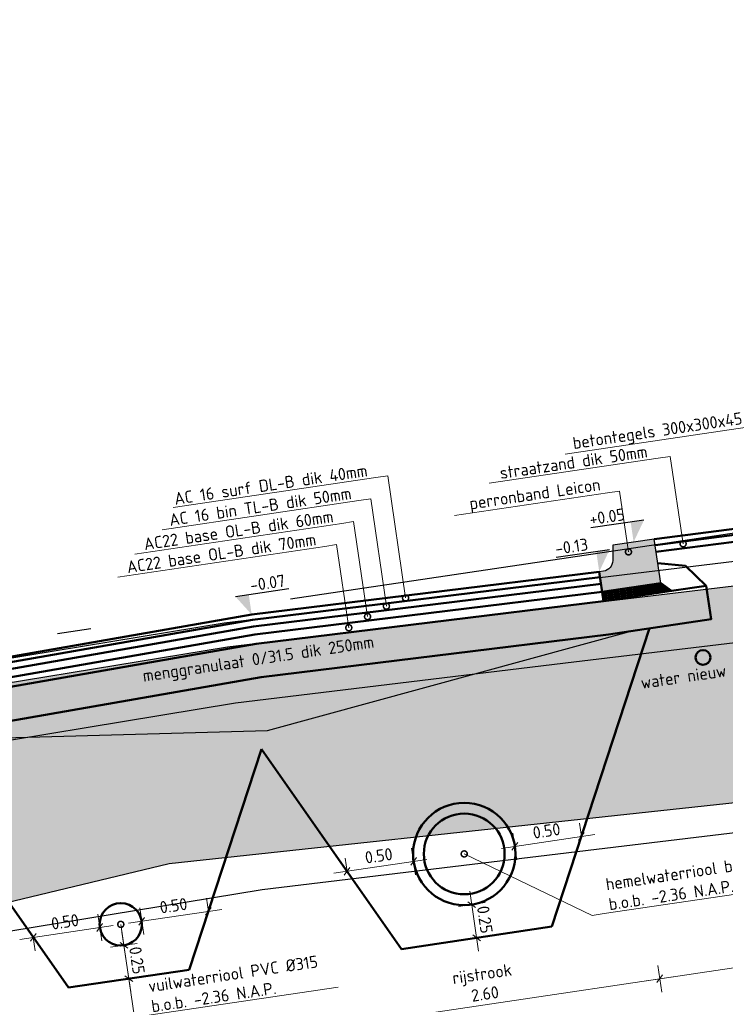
# Model space of a CAD drawing. Header units: metres. Extents: x 0 to 269924, y 0 to 933292.
# Tile 17 of 247: x 133878.8 to 133884.04, y 465777.38 to 465784.7. Entities that reach past the tile are written whole.
import ezdxf
from ezdxf import colors
from ezdxf.entities.mleader import LeaderData, LeaderLine
from ezdxf.math import Vec2, Vec3

# ---------------------------------------------------------------- set-up
doc = ezdxf.new("R2010")
doc.units = ezdxf.units.M
for name, pattern in [('AL-NAP_LIJN', [15.25, 12, -1.5, 0.25, -1.5]), ('RI-HWA', [7.4, 5, -2.4]), ('RI-VWA', [11, 5, -3, 0, -3])]:
    doc.linetypes.add(name, pattern=pattern)
for name, color, linetype, lineweight in [('B-WE-KL-T18', 10, 'Continuous', 18), ('B-WE-MO-BODEM-AD-50', 253, 'Continuous', 18), ('B-WE-VH-VERHARDING-GD', 253, 'Continuous', 25), ('B-WE-VH-VERHARDING_FUNDERING-AD-50', 253, 'Continuous', 18), ('N-WE-GW-SLEUF-GD', 90, 'Continuous', 50), ('N-WE-KL-ET_LS_OV_LICHTMAST-S', 190, 'Continuous', 25), ('N-WE-RI-T18', 10, 'Continuous', 18), ('N-WE-VH-KANTOPSLUITING_OPSLUITBAND-SD', 150, 'Continuous', 25), ('N-WE-VH-M', 7, 'Continuous', 18), ('N-WE-VH-VERHARDING-GD', 7, 'Continuous', 50), ('N-WE-VH-VERHARDING-T18', 10, 'Continuous', 18), ('X-XX-AL-NAP-GD', 7, 'AL-NAP_LIJN', 25), ('X-XX-AL-PEILMAAT-SD', 7, 'Continuous', 25)]:
    doc.layers.add(name, color=color, linetype=linetype, lineweight=lineweight)
for name, color, linetype, lineweight, true_color in [('N-WE-KL-WATER-GD', 5, 'KL-WATER-N', 50, 0x0000ff), ('N-WE-RI-HWA-GD', 150, 'RI-HWA', 50, 0x007fff), ('N-WE-RI-VWA-GD', 20, 'RI-VWA', 50, 0xff3f00)]:
    doc.layers.add(name, color=color, linetype=linetype, lineweight=lineweight, true_color=true_color)
doc.layers.add('X-XX-AL-HULPLIJN-GD', color=30, linetype='Continuous', lineweight=25, plot=False)
doc.styles.add('NLCS-ISO', font='NLCS-ISO.ttf')
doc.styles.add('NLCS-ISO-M200-T18', font='NLCS-ISO.ttf', dxfattribs={"height": 0.36})
doc.styles.add('NLCS-ISO-M50-T18', font='NLCS-ISO.ttf', dxfattribs={"height": 0.09})
doc.linetypes.add('KL-WATER-N', pattern='A,7,-0.5,[168,NLCS.SHX,S=0.75,R=0,X=0.75,Y=0],-2', length=9.5)
doc.dimstyles.new('NLCS-M50-T18-SCHRAP_L2_H2', dxfattribs={"dimscale": 0.05, "dimtxt": 2.5, "dimasz": 1.008, "dimexe": 2, "dimexo": 2, "dimgap": 0.7, "dimtad": 1, "dimzin": 0, "dimdsep": 46, "dimtxsty": 'NLCS-ISO-M50-T18', "dimblk": 'OBLIQUE', "dimcen": 0, "dimdle": 2, "dimclrd": 256, "dimclre": 256, "dimclrt": 10, "dimazin": 0, "dimtfac": 1, "dimtdec": 3, "dimtofl": 0, "dimtmove": 0, "dimatfit": 3, "dimldrblk": 'OBLIQUE', "dimfxl": 2, "dimfxlon": 1, "dimtfillclr": 256, "dimtolj": 1, "dimtzin": 0, "dimlwd": -1, "dimlwe": -1, "dimarcsym": 0})

# ---------------------------------------------------------------- blocks, each defined once
blk = doc.blocks.new('PROFIEL 12')
at = {"layer": 'B-WE-MO-BODEM-AD-50'}
h = blk.add_hatch(dxfattribs=at)
h.set_pattern_fill('AMO-BODEM_ZAND-SO', color=256, scale=0.05, pattern_type=2)
h.set_pattern_definition([(37.499999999, (-135680.35612, -466814.10127), (-0.003149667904, 0.096341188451), [0, -0.076, 0, -0.085, 0, -0.08125]), (7.5, (-135680.35612, -466814.10127), (0.088488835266, 0.14110730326), [0, -0.041, 0, -0.0685, 0, -0.02625]), (327.499999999, (-135680.41762, -466814.10127), (0.155707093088, 0.000282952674), [0, -0.025, 0, -0.09, 0, -0.1175]), (317.5, (-135680.41762, -466814.10127), (0.15030633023, 0.043883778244), [0, -0.0125, 0, -0.059, 0, -0.0675])])
h.paths.add_polyline_path([(14.8878, -0.7398), (12.6078, -0.8374), (11.2361, -0.5187), (11.2361, -2.296), (16.7498, -1.8076), (23.5802, -2.0817), (23.5802, -0.4509), (22.1687, -0.8314), (19.9417, -0.7698), (17.4107, -0.7001)])
at = {"layer": 'B-WE-VH-VERHARDING_FUNDERING-AD-50'}
h = blk.add_hatch(dxfattribs=at)
h.set_pattern_fill('AVH-FUNDERING_02-SO', color=256, scale=0.25, pattern_type=2)
h.set_pattern_definition([(360, (-2320.98823, -282.56827), (0.25, 0.25), [0.03125, -0.21875]), (90, (-2320.98823, -282.56827), (-0.25, 0.25), [0.03125, -0.21875]), (135, (-2320.95698, -282.56827), (-0.25, 5e-12), [0.044194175, -0.309359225]), (360, (-2320.95698, -282.42765), (0.25, 0.25), [0.03125, -0.21875]), (45, (-2320.94136, -282.44327), (5e-12, 0.25), [0.022097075, -0.3314563]), (135, (-2320.94136, -282.44327), (-0.25, 5e-12), [0.022097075, -0.3314563]), (360, (-2320.86323, -282.36515), (0.25, 0.25), [0.044194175, -0.205805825]), (45, (-2320.86323, -282.36515), (5e-12, 0.25), [0.03125, -0.3223034]), (135, (-2320.81904, -282.36515), (-0.25, 5e-12), [0.03125, -0.3223034]), (90, (-2320.81636, -282.50577), (-0.25, 0.25), [0.03125, -0.21875]), (45, (-2320.81636, -282.50577), (5e-12, 0.25), [0.022097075, -0.3314563]), (135, (-2320.80073, -282.49015), (-0.25, 5e-12), [0.022097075, -0.3314563]), (360, (-2320.95698, -282.50577), (0.25, 0.25), [0.015625, -0.209375]), (360, (-2320.76948, -282.44327), (0.25, 0.25), [0.015625, -0.209375]), (90, (-2320.8476, -282.41202), (-0.25, 0.25), [0.015625, -0.209375]), (135, (-2320.81636, -282.55265), (-0.25, 5e-12), [0.022097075, -0.3314563]), (135, (-2320.92573, -282.38077), (-0.25, 5e-12), [0.022097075, -0.3314563]), (45, (-2320.87104, -282.48624), (5e-12, 0.25), [0.022097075, -0.3314563]), (90, (-2320.9023, -282.53702), (-0.25, 0.25), [0.00390625, -0.24609375]), (90, (-2320.89057, -282.43155), (-0.25, 0.25), [0.00390625, -0.24609375]), (90, (-2320.77339, -282.38859), (-0.25, 0.25), [0.00390625, -0.24609375]), (90, (-2320.76948, -282.5214), (-0.25, 0.25), [0.00390625, -0.24609375])])
h.paths.add_polyline_path([(17.4132, -0.28), (14.8755, -0.3199), (13.0094, -0.3998), (12.6078, -0.8374), (14.8878, -0.7398), (17.4107, -0.7001), (19.9417, -0.7698), (22.1687, -0.8314), (21.7604, -0.3999), (19.9533, -0.3499)])
at = {"layer": 'B-WE-VH-VERHARDING-GD'}
for points in [[(13.0017, -0.22), (14.8702, -0.14), (17.4142, -0.1), (19.9582, -0.17), (21.7654, -0.22)], [(13.0094, -0.3998), (14.8755, -0.3199), (17.4132, -0.28), (19.9533, -0.3499), (21.7604, -0.3999)], [(12.6078, -0.8374), (14.8878, -0.7398), (17.4107, -0.7001), (19.9417, -0.7698), (22.1687, -0.8314)]]:
    blk.add_lwpolyline(points, dxfattribs=at)
at = {"layer": 'N-WE-KL-WATER-GD'}
blk.add_circle((20.8952, -0.8778), 0.055, dxfattribs=at)
at = {"layer": 'X-XX-AL-HULPLIJN-GD'}
for points in [[(12.6078, -0.8374), (11.2361, -0.5187), (11.2361, -2.296), (16.7498, -1.8076), (23.5802, -2.0817), (23.5802, -0.4509), (22.1687, -0.8314)], [(11.269, -2.296), (14.9288, -2.1393), (17.4024, -2.1004), (19.9032, -2.1692), (23.5294, -2.2696)]]:
    blk.add_lwpolyline(points, dxfattribs=at)
at = {"layer": 'X-XX-AL-NAP-GD'}
blk.add_lwpolyline([(29.9287, 0), (4.6947, 0)], dxfattribs=at)
at = {"layer": 'B-WE-KL-T18', "insert": (21.051, -0.9524), "char_height": 0.09, "attachment_point": 3, "style": 'NLCS-ISO-M50-T18'}
blk.add_mtext_dynamic_manual_height_columns('water nieuw', width=1.034148, gutter_width=12.5, heights=[0], dxfattribs=at)
blk = doc.blocks.new('SAL-PEILMAAT_INFRACAD_H01-SOD')
blk.add_line((-2, 3), (6, 3))
blk.add_solid([(-2, 3), (0, 3), (0, 0)])
at = {"style": 'NLCS-ISO'}
blk.add_attdef('...', (0.4, 3.4), '', height=1.8, dxfattribs=at)
blk = doc.blocks.new('_Oblique')
at = {"color": 0, "linetype": 'ByBlock', "lineweight": -2}
blk.add_line((-0.5, -0.5), (0.5, 0.5), dxfattribs=at)
blk = doc.blocks.new('*D360')
at = {"layer": 'Defpoints', "color": 0, "transparency": 16777216}
for p in [(133880.5273, 465780.2787), (133877.9651, 465779.8322), (133878.4142, 465776.8102)]:
    blk.add_point(p, dxfattribs=at)
at = {"layer": 'N-WE-VH-M', "transparency": 16777216}
for p, q in [((133880.9713, 465777.2913), (133881.0007, 465777.0935)), ((133881.0849, 465777.2071), (133878.3153, 465776.7955)), ((133878.3995, 465776.9092), (133878.4289, 465776.7113))]:
    blk.add_line(p, q, dxfattribs=at)
at = {"layer": 'N-WE-VH-M', "transparency": 16777216, "xscale": 0.0504, "yscale": 0.0504, "zscale": 0.0504}
for p, rotation in [((133880.986, 465777.1924), 8.452767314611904), ((133878.4142, 465776.8102), 188.4527673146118)]:
    blk.add_blockref('_Oblique', p, dxfattribs=dict(at, rotation=rotation))
at = {"layer": 'N-WE-VH-M', "color": 10, "transparency": 16777216, "insert": (133879.6773, 465777.1547), "char_height": 0.09, "attachment_point": 5, "rotation": 8.45277, "style": 'NLCS-ISO-M50-T18'}
blk.add_mtext('\\A1;rijstrook\\P2.60', dxfattribs=at)
blk = doc.blocks.new('_DotSmall')
at = {"color": 0, "linetype": 'ByBlock', "const_width": 0.5}
blk.add_lwpolyline([(-0.0625, 0, 1), (0.0625, 0, 1)], format="xyb", close=True, dxfattribs=at)
blk = doc.blocks.new('*D357')
at = {"layer": 'Defpoints', "color": 0, "transparency": 16777216}
for p in [(133883.1087, 465780.5966), (133880.5273, 465780.2787), (133880.986, 465777.1924)]:
    blk.add_point(p, dxfattribs=at)
at = {"layer": 'N-WE-VH-M', "transparency": 16777216}
for p, q in [((133883.543, 465777.6735), (133883.5724, 465777.4757)), ((133883.6567, 465777.5893), (133880.8871, 465777.1777)), ((133880.9713, 465777.2913), (133881.0007, 465777.0935))]:
    blk.add_line(p, q, dxfattribs=at)
at = {"layer": 'N-WE-VH-M', "transparency": 16777216, "xscale": 0.0504, "yscale": 0.0504, "zscale": 0.0504}
for p, rotation in [((133883.5577, 465777.5746), 8.452767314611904), ((133880.986, 465777.1924), 188.4527673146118)]:
    blk.add_blockref('_Oblique', p, dxfattribs=dict(at, rotation=rotation))
at = {"layer": 'N-WE-VH-M', "color": 10, "transparency": 16777216, "insert": (133882.2491, 465777.5368), "char_height": 0.09, "attachment_point": 5, "rotation": 8.45277, "style": 'NLCS-ISO-M50-T18'}
blk.add_mtext('\\A1;rijstrook\\P2.60', dxfattribs=at)
blk = doc.blocks.new('*D358')
at = {"layer": 'Defpoints', "color": 0, "transparency": 16777216}
for p in [(133884.8167, 465781.0081), (133883.1087, 465780.5966), (133883.5577, 465777.5746)]:
    blk.add_point(p, dxfattribs=at)
at = {"layer": 'N-WE-VH-M', "transparency": 16777216}
for p, q in [((133885.274, 465777.9308), (133885.3034, 465777.7329)), ((133885.3876, 465777.8466), (133883.4588, 465777.5599)), ((133883.543, 465777.6735), (133883.5724, 465777.4757))]:
    blk.add_line(p, q, dxfattribs=at)
at = {"layer": 'N-WE-VH-M', "transparency": 16777216, "xscale": 0.0504, "yscale": 0.0504, "zscale": 0.0504}
for p, rotation in [((133885.2887, 465777.8319), 8.452767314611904), ((133883.5577, 465777.5746), 188.4527673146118)]:
    blk.add_blockref('_Oblique', p, dxfattribs=dict(at, rotation=rotation))
at = {"layer": 'N-WE-VH-M', "color": 10, "transparency": 16777216, "insert": (133884.4005, 465777.8565), "char_height": 0.09, "attachment_point": 5, "rotation": 8.45277, "style": 'NLCS-ISO-M50-T18'}
blk.add_mtext('\\A1;bushalte \\P1.75', dxfattribs=at)
blk = doc.blocks.new('N-SVH-KANTOPSLUITING_PERRONBAND_LEICON-D')
h = blk.add_hatch(color=8)
edge = h.paths.add_edge_path()
edge.add_line((-0.44, -0.33), (0, -0.33))
edge.add_line((0, -0.33), (0, 0))
edge.add_line((0, 0), (-0.31, 0))
edge.add_line((-0.31, 0), (-0.3289, -0.1132))
edge.add_arc((-0.4078, -0.1), 0.08, 270, 350.53768, ccw=False)
edge.add_line((-0.4078, -0.18), (-0.44, -0.18))
edge.add_line((-0.44, -0.18), (-0.44, -0.33))
at = {"flags": 128}
blk.add_lwpolyline([(-0.44, -0.33), (0, -0.33), (0, 0), (-0.31, 0), (-0.3289, -0.1132, -0.366629), (-0.4078, -0.18), (-0.44, -0.18)], format="xyb", close=True, dxfattribs=at)
blk = doc.blocks.new('*D460')
at = {"layer": 'Defpoints', "color": 0, "transparency": 16777216}
for p in [(133879.3991, 465777.9551), (133878.9046, 465777.8816), (133879.459, 465777.552)]:
    blk.add_point(p, dxfattribs=at)
at = {"layer": 'N-WE-VH-M', "transparency": 16777216}
for p, q in [((133879.4138, 465777.8562), (133879.3844, 465778.054)), ((133878.8057, 465777.8669), (133879.4981, 465777.9698)), ((133878.9046, 465777.8816), (133878.9193, 465777.7827))]:
    blk.add_line(p, q, dxfattribs=at)
at = {"layer": 'N-WE-VH-M', "transparency": 16777216, "xscale": 0.0504, "yscale": 0.0504, "zscale": 0.0504}
for p, rotation in [((133879.3991, 465777.9551), 8.452767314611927), ((133878.9046, 465777.8816), 188.4527673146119)]:
    blk.add_blockref('_Oblique', p, dxfattribs=dict(at, rotation=rotation))
at = {"layer": 'N-WE-VH-M', "color": 10, "transparency": 16777216, "insert": (133879.1401, 465777.9975), "char_height": 0.09, "attachment_point": 5, "rotation": 8.45277, "style": 'NLCS-ISO-M50-T18'}
blk.add_mtext('\\A1;0.50', dxfattribs=at)
blk = doc.blocks.new('*D461')
at = {"layer": 'Defpoints', "color": 0, "transparency": 16777216}
for p in [(133880.2053, 465778.0749), (133880.2053, 465778.0749), (133879.7706, 465777.5983)]:
    blk.add_point(p, dxfattribs=at)
at = {"layer": 'N-WE-VH-M', "transparency": 16777216}
for p, q in [((133880.2053, 465778.0749), (133880.1906, 465778.1738)), ((133879.6118, 465777.9867), (133880.3042, 465778.0896)), ((133879.7254, 465777.9025), (133879.696, 465778.1003))]:
    blk.add_line(p, q, dxfattribs=at)
at = {"layer": 'N-WE-VH-M', "transparency": 16777216, "xscale": 0.0504, "yscale": 0.0504, "zscale": 0.0504}
for p, rotation in [((133880.2053, 465778.0749), 8.452767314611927), ((133879.7107, 465778.0014), 188.4527673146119)]:
    blk.add_blockref('_Oblique', p, dxfattribs=dict(at, rotation=rotation))
at = {"layer": 'N-WE-VH-M', "color": 10, "transparency": 16777216, "insert": (133879.9462, 465778.1173), "char_height": 0.09, "attachment_point": 5, "rotation": 8.45277, "style": 'NLCS-ISO-M50-T18'}
blk.add_mtext('\\A1;0.50', dxfattribs=at)
blk = doc.blocks.new('*D462')
at = {"layer": 'Defpoints', "color": 0, "transparency": 16777216}
for p in [(133879.0056, 465777.7374), (133879.6148, 465777.5752), (133880.0639, 465777.6419)]:
    blk.add_point(p, dxfattribs=at)
at = {"layer": 'N-WE-VH-M', "transparency": 16777216}
for p, q in [((133879.5634, 465777.9214), (133879.6295, 465777.4763)), ((133879.4792, 465777.8078), (133879.677, 465777.8372)), ((133879.7137, 465777.5899), (133879.5159, 465777.5605))]:
    blk.add_line(p, q, dxfattribs=at)
at = {"layer": 'N-WE-VH-M', "transparency": 16777216, "xscale": 0.0504, "yscale": 0.0504, "zscale": 0.0504}
for p, rotation in [((133879.5781, 465777.8225), 98.45276731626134), ((133879.6148, 465777.5752), 278.4527673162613)]:
    blk.add_blockref('_Oblique', p, dxfattribs=dict(at, rotation=rotation))
at = {"layer": 'N-WE-VH-M', "color": 10, "transparency": 16777216, "insert": (133879.6756, 465777.7106), "char_height": 0.09, "attachment_point": 5, "rotation": 278.45277, "style": 'NLCS-ISO-M50-T18'}
blk.add_mtext('\\A1;0.25', dxfattribs=at)
blk = doc.blocks.new('*D463')
at = {"layer": 'Defpoints', "color": 0, "transparency": 16777216}
for p in [(133881.7299, 465778.4455), (133881.2353, 465778.372), (133881.8225, 465777.8224)]:
    blk.add_point(p, dxfattribs=at)
at = {"layer": 'N-WE-VH-M', "transparency": 16777216}
for p, q in [((133881.7446, 465778.3466), (133881.7152, 465778.5445)), ((133881.1364, 465778.3573), (133881.8288, 465778.4602)), ((133881.2353, 465778.372), (133881.2206, 465778.471))]:
    blk.add_line(p, q, dxfattribs=at)
at = {"layer": 'N-WE-VH-M', "transparency": 16777216, "xscale": 0.0504, "yscale": 0.0504, "zscale": 0.0504}
for p, rotation in [((133881.7299, 465778.4455), 8.452767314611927), ((133881.2353, 465778.372), 188.4527673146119)]:
    blk.add_blockref('_Oblique', p, dxfattribs=dict(at, rotation=rotation))
at = {"layer": 'N-WE-VH-M', "color": 10, "transparency": 16777216, "insert": (133881.4708, 465778.4879), "char_height": 0.09, "attachment_point": 5, "rotation": 8.45277, "style": 'NLCS-ISO-M50-T18'}
blk.add_mtext('\\A1;0.50', dxfattribs=at)
blk = doc.blocks.new('*D464')
at = {"layer": 'Defpoints', "color": 0, "transparency": 16777216}
for p in [(133882.9762, 465778.6308), (133882.9762, 465778.6308), (133882.5742, 465777.9341)]:
    blk.add_point(p, dxfattribs=at)
at = {"layer": 'N-WE-VH-M', "transparency": 16777216}
for p, q in [((133882.9762, 465778.6308), (133882.9615, 465778.7297)), ((133882.3827, 465778.5426), (133883.0751, 465778.6455)), ((133882.4963, 465778.4583), (133882.4669, 465778.6562))]:
    blk.add_line(p, q, dxfattribs=at)
at = {"layer": 'N-WE-VH-M', "transparency": 16777216, "xscale": 0.0504, "yscale": 0.0504, "zscale": 0.0504}
for p, rotation in [((133882.9762, 465778.6308), 8.452767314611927), ((133882.4816, 465778.5573), 188.4527673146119)]:
    blk.add_blockref('_Oblique', p, dxfattribs=dict(at, rotation=rotation))
at = {"layer": 'N-WE-VH-M', "color": 10, "transparency": 16777216, "insert": (133882.7171, 465778.6731), "char_height": 0.09, "attachment_point": 5, "rotation": 8.45277, "style": 'NLCS-ISO-M50-T18'}
blk.add_mtext('\\A1;0.50', dxfattribs=at)
blk = doc.blocks.new('*D465')
at = {"layer": 'Defpoints', "color": 0, "transparency": 16777216}
for p in [(133881.4789, 465778.0241), (133882.7572, 465777.9613), (133882.1983, 465777.8782)]:
    blk.add_point(p, dxfattribs=at)
at = {"layer": 'N-WE-VH-M', "transparency": 16777216}
for p, q in [((133882.1469, 465778.2244), (133882.213, 465777.7793)), ((133882.0627, 465778.1108), (133882.2605, 465778.1402)), ((133882.2973, 465777.8929), (133882.0994, 465777.8635))]:
    blk.add_line(p, q, dxfattribs=at)
at = {"layer": 'N-WE-VH-M', "transparency": 16777216, "xscale": 0.0504, "yscale": 0.0504, "zscale": 0.0504}
for p, rotation in [((133882.1616, 465778.1255), 98.45276731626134), ((133882.1983, 465777.8782), 278.4527673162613)]:
    blk.add_blockref('_Oblique', p, dxfattribs=dict(at, rotation=rotation))
at = {"layer": 'N-WE-VH-M', "color": 10, "transparency": 16777216, "insert": (133882.2591, 465778.0136), "char_height": 0.09, "attachment_point": 5, "rotation": 278.45277, "style": 'NLCS-ISO-M50-T18'}
blk.add_mtext('\\A1;0.25', dxfattribs=at)

msp = doc.modelspace()

# ---------------------------------------------------------------- block references
at = {"layer": 'N-WE-VH-KANTOPSLUITING_OPSLUITBAND-SD', "rotation": 8.452767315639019}
msp.add_blockref('PROFIEL 12', (133863.0818, 465777.7569), dxfattribs=at)

# ---------------------------------------------------------------- next in the draw order: hatches: boundary and pattern name
at = {"layer": 'N-WE-VH-VERHARDING-GD', "linetype": 'Continuous'}
h = msp.add_hatch(dxfattribs=at)
h.set_pattern_fill('ANSI31', color=256, scale=0.005, angle=53.45277, style=0)
h.set_pattern_definition([(98.4527673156, (157887.583357, 910515.014574), (-0.0157025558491, -0.00233353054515), [])])
h.paths.add_polyline_path([(133883.5659, 465780.5129), (133883.1307, 465780.4482), (133883.141, 465780.3789), (133883.6455, 465780.4539)])

# ---------------------------------------------------------------- next in the draw order: linework, layer by layer
at = {"layer": 'N-WE-GW-SLEUF-GD'}
for p, q in [((133882.7572, 465777.9613), (133883.4818, 465780.1767)), ((133877.8822, 465779.3407), (133879.166, 465777.5085)), ((133880.0639, 465777.6419), (133880.5994, 465779.2792)), ((133880.5994, 465779.2792), (133881.6393, 465777.7952)), ((133881.6393, 465777.7952), (133882.7572, 465777.9613)), ((133879.166, 465777.5085), (133880.0639, 465777.6419))]:
    msp.add_line(p, q, dxfattribs=at)
at = {"layer": 'N-WE-RI-HWA-GD', "linetype": 'Continuous'}
for radius in [0.38, 0.3]:
    msp.add_circle((133882.1057, 465778.5014), radius, dxfattribs=at)
at = {"layer": 'N-WE-RI-VWA-GD', "linetype": 'Continuous'}
msp.add_circle((133879.5549, 465777.9783), 0.1575, dxfattribs=at)
at = {"layer": 'N-WE-VH-VERHARDING-GD'}
for p, q in [((133884.7178, 465780.9932), (133883.5174, 465780.8393)), ((133884.7244, 465780.9487), (133883.5231, 465780.7947)), ((133884.7318, 465780.8992), (133883.5295, 465780.7451))]:
    msp.add_line(p, q, dxfattribs=at)
at = {"layer": 'N-WE-VH-VERHARDING-GD', "linetype": 'Continuous'}
for p, q in [((133883.749, 465780.6412), (133883.5439, 465780.6613)), ((133883.9034, 465780.4922), (133883.749, 465780.6412)), ((133883.6455, 465780.4539), (133883.9034, 465780.4922))]:
    msp.add_line(p, q, dxfattribs=at)
at = {"layer": 'N-WE-VH-VERHARDING-GD'}
for points in [[(133883.1087, 465780.5966), (133880.5273, 465780.2787), (133877.9651, 465779.8322)], [(133883.1087, 465780.5966), (133883.141, 465780.3789)], [(133883.1145, 465780.557), (133880.5332, 465780.2391), (133877.971, 465779.7926)], [(133883.1219, 465780.5075), (133880.5406, 465780.1896), (133877.9784, 465779.7432)], [(133883.9034, 465780.4922), (133883.9402, 465780.2448), (133883.1778, 465780.1315), (133880.5964, 465779.8137), (133875.817, 465778.9808), (133875.7874, 465779.18)], [(133883.1307, 465780.4482), (133880.5494, 465780.1303), (133877.9872, 465779.6838)], [(133883.141, 465780.3789), (133880.5597, 465780.061), (133877.9975, 465779.6145)]]:
    msp.add_lwpolyline(points, dxfattribs=at)
at = {"layer": 'N-WE-VH-VERHARDING-GD', "linetype": 'Continuous', "flags": 128}
msp.add_lwpolyline([(133883.5659, 465780.5129), (133883.1307, 465780.4482), (133883.141, 465780.3789), (133883.6455, 465780.4539)], close=True, dxfattribs=at)
at = {"layer": 'X-XX-AL-HULPLIJN-GD', "flags": 128}
for points in [[(133880.6446, 465779.4174), (133883.3533, 465780.1576)], [(133877.8822, 465779.3407), (133880.6446, 465779.4174)]]:
    msp.add_lwpolyline(points, dxfattribs=at)

# ---------------------------------------------------------------- next in the draw order: block references
at = {"layer": 'N-WE-KL-ET_LS_OV_LICHTMAST-S', "rotation": 8.452767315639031}
msp.add_blockref('N-SVH-KANTOPSLUITING_PERRONBAND_LEICON-D', (133883.5174, 465780.8393), dxfattribs=at)
at = {"layer": 'X-XX-AL-PEILMAAT-SD'}
ref = msp.add_blockref('SAL-PEILMAAT_INFRACAD_H01-SOD', (133883.364, 465780.8173), dxfattribs=dict(at, xscale=-0.05000000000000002, yscale=0.05, zscale=0.05, rotation=8.452767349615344))
ref.add_attrib('...', '+0.05', (133883.0432, 465780.9415), dxfattribs={"layer": '0', "height": 0.09, "rotation": 8.45277, "style": 'NLCS-ISO'})
ref = msp.add_blockref('SAL-PEILMAAT_INFRACAD_H01-SOD', (133883.1085, 465780.5974), dxfattribs=dict(at, xscale=-0.05000000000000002, yscale=0.05, zscale=0.05, rotation=8.452767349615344))
ref.add_attrib('...', '-0.13', (133882.7878, 465780.7216), dxfattribs={"layer": '0', "height": 0.09, "rotation": 8.45277, "style": 'NLCS-ISO'})
at = {"layer": 'X-XX-AL-PEILMAAT-SD', "xscale": 0.05, "yscale": 0.05, "zscale": 0.05, "rotation": 8.452767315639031}
msp.add_blockref('SAL-PEILMAAT_INFRACAD_H01-SOD', (133880.5273, 465780.2787), dxfattribs=at).add_auto_attribs({'...': '-0.07'})

# ---------------------------------------------------------------- next in the draw order: texts
at = {"layer": 'N-WE-VH-VERHARDING-T18', "insert": (133880.5781, 465779.9374), "char_height": 0.09, "attachment_point": 5, "rotation": 8.45277, "style": 'NLCS-ISO-M50-T18'}
msp.add_mtext_dynamic_manual_height_columns('menggranulaat 0/31.5 dik 250mm', width=2.079466, gutter_width=0.45, heights=[0], dxfattribs=at)

# ---------------------------------------------------------------- next in the draw order: dimensions: what is measured, and where the dimension line sits
at = {"layer": 'N-WE-VH-M'}
for base, p1, p2, text, picture, middle in [((133883.5577, 465777.5746), (133884.8167, 465781.0081), (133883.1087, 465780.5966), 'bushalte \\P<>', '*D358', (133884.4005, 465777.8565)), ((133880.986, 465777.1924), (133883.1087, 465780.5966), (133880.5273, 465780.2787), 'rijstrook\\P<>', '*D357', (133882.2491, 465777.5368)), ((133878.4142, 465776.8102), (133880.5273, 465780.2787), (133877.9651, 465779.8322), 'rijstrook\\P<>', '*D360', (133879.6773, 465777.1547))]:
    dim = msp.add_linear_dim(base=base, p1=p1, p2=p2, angle=188.45277, text=text, dimstyle='NLCS-M50-T18-SCHRAP_L2_H2', dxfattribs=at)
    dim.commit()
    dim.dimension.update_dxf_attribs({"geometry": picture, "text_midpoint": middle})
for base, p1, p2, angle, picture, middle in [((133882.9762, 465778.6308), (133882.5742, 465777.9341), (133882.9762, 465778.6308), 8.45277, '*D464', (133882.7289, 465778.594)), ((133881.7299, 465778.4455), (133881.2353, 465778.372), (133881.8225, 465777.8224), 8.45277, '*D463', (133881.4826, 465778.4088)), ((133880.2053, 465778.0749), (133879.7706, 465777.5983), (133880.2053, 465778.0749), 8.45277, '*D461', (133879.958, 465778.0382)), ((133882.1983, 465777.8782), (133881.4789, 465778.0241), (133882.7572, 465777.9613), 98.45277, '*D465', (133882.18, 465778.0019)), ((133879.3991, 465777.9551), (133878.9046, 465777.8816), (133879.459, 465777.552), 8.45277, '*D460', (133879.1519, 465777.9184)), ((133879.6148, 465777.5752), (133879.0056, 465777.7374), (133880.0639, 465777.6419), 98.45277, '*D462', (133879.5965, 465777.6988))]:
    dim = msp.add_linear_dim(base=base, p1=p1, p2=p2, angle=angle, dimstyle='NLCS-M50-T18-SCHRAP_L2_H2', dxfattribs=at)
    dim.commit()
    dim.dimension.update_dxf_attribs({"geometry": picture, "text_midpoint": middle, "dimtype": 160})

# ---------------------------------------------------------------- next in the draw order: leaders
at = {"layer": 'N-WE-RI-T18'}
ml = msp.add_multileader_mtext('Standard', dxfattribs=at)
ml.set_content('hemelwaterriool beton %%C600\\Pb.o.b. -2.36 N.A.P.', color=256, style='NLCS-ISO-M50-T18')
ml.set_leader_properties(color=256, linetype='ByLayer', lineweight=-1)
ml.set_arrow_properties(name='DOTSMALL')
ml.build(insert=Vec2(0, 0))
ml.multileader.update_dxf_attribs({"text_left_attachment_type": 5, "text_right_attachment_type": 5, "dogleg_length": 0.09, "arrow_head_size": 0.09})
ctx = ml.context
ctx.base_point, ctx.char_height, ctx.arrow_head_size, ctx.landing_gap_size, ctx.plane_origin, ctx.plane_x_axis, ctx.plane_y_axis = Vec3(133883.144, 465778.0581), 0.09, 0.09, 0.045, Vec3(133882.1498, 465778.2047), Vec3(0.989137, 0.146994), Vec3(-0.146994, 0.989137)
ctx.left_attachment, ctx.right_attachment = 5, 5
notes = []
notes.append((ctx, [(0, (1, 1, 0), (133883.055, 465778.0449), (0.989137, 0.146994), 0.09, [(0, [(133882.1057, 465778.5014)], 0, [])])]))
ctx.mtext.insert, ctx.mtext.text_direction, ctx.mtext.flow_direction = Vec3(133883.1506, 465778.3199), Vec3(0.989137, 0.146994), 5
ml = msp.add_multileader_mtext('Standard', dxfattribs=at)
ml.set_content('vuilwaterriool PVC %%C315\\Pb.o.b. -2.36 N.A.P.', color=256, style='NLCS-ISO-M50-T18')
ml.set_leader_properties(color=256, linetype='ByLayer', lineweight=-1)
ml.set_arrow_properties(name='DOTSMALL')
ml.build(insert=Vec2(0, 0))
ml.multileader.update_dxf_attribs({"text_left_attachment_type": 5, "text_right_attachment_type": 5, "dogleg_length": 0.09, "arrow_head_size": 0.09})
ctx = ml.context
ctx.base_point, ctx.char_height, ctx.arrow_head_size, ctx.landing_gap_size, ctx.plane_origin, ctx.plane_x_axis, ctx.plane_y_axis = Vec3(133879.7467, 465777.3003), 0.09, 0.09, 0.045, Vec3(133879.5737, 465777.8521), Vec3(0.989137, 0.146994), Vec3(-0.146994, 0.989137)
ctx.left_attachment, ctx.right_attachment = 5, 5
notes.append((ctx, [(0, (1, 1, 0), (133879.6576, 465777.2871), (0.989137, 0.146994), 0.09, [(0, [(133879.5549, 465777.9783)], 0, [])])]))
ctx.mtext.insert, ctx.mtext.text_direction, ctx.mtext.flow_direction = Vec3(133879.7533, 465777.5621), Vec3(0.989137, 0.146994), 5
at = {"layer": 'N-WE-VH-VERHARDING-T18'}
ml = msp.add_multileader_mtext('Standard', dxfattribs=at)
ml.set_content('', color=256, style='NLCS-ISO-M200-T18')
ml.set_leader_properties(color=256, linetype='ByLayer', lineweight=-1)
ml.build(insert=Vec2(0, 0))
ml.multileader.update_dxf_attribs({"has_dogleg": 0, "text_left_attachment_type": 5, "text_right_attachment_type": 5, "dogleg_length": 0.36, "arrow_head_size": 0.36})
ctx = ml.context
ctx.base_point, ctx.char_height, ctx.arrow_head_size, ctx.landing_gap_size, ctx.plane_origin = Vec3(135697.3918, 466805.7659), 0.36, 0.36, 0.18, Vec3(135695.6966, 466805.1889)
ctx.left_attachment, ctx.right_attachment = 5, 5
notes.append((ctx, [(0, (0, 0, 0), (0, 0), (1, 0), 1, [])]))
ctx.mtext.insert, ctx.mtext.rotation, ctx.mtext.flow_direction = Vec3(135697.5718, 466806.1259), -0.147529, 5
ml = msp.add_multileader_mtext('Standard', dxfattribs=at)
ml.set_content('betontegels 300x300x45', color=256, style='NLCS-ISO-M50-T18')
ml.set_leader_properties(color=256, linetype='ByLayer', lineweight=-1)
ml.set_arrow_properties(name='DOTSMALL')
ml.build(insert=Vec2(0, 0))
ml.multileader.update_dxf_attribs({"text_left_attachment_type": 5, "text_right_attachment_type": 5, "dogleg_length": 0.09, "arrow_head_size": 0.09})
ctx = ml.context
ctx.base_point, ctx.char_height, ctx.arrow_head_size, ctx.landing_gap_size, ctx.plane_origin, ctx.plane_x_axis, ctx.plane_y_axis = Vec3(133882.8783, 465781.4735), 0.09, 0.09, 0.045, Vec3(133884.1672, 465780.3334), Vec3(0.989137, 0.146994), Vec3(-0.146994, 0.989137)
ctx.left_attachment, ctx.right_attachment = 5, 5
notes.append((ctx, [(0, (1, 1, 0), (133884.365, 465781.6945), (-0.989137, -0.146994), 0.09, [(0, [(133884.4766, 465780.9433)], 0, [])])]))
ctx.mtext.insert, ctx.mtext.text_direction, ctx.mtext.flow_direction = Vec3(133882.9056, 465781.5959), Vec3(0.989137, 0.146994), 5
ml = msp.add_multileader_mtext('Standard', dxfattribs=at)
ml.set_content('straatzand dik 50mm', color=256, style='NLCS-ISO-M50-T18')
ml.set_leader_properties(color=256, linetype='ByLayer', lineweight=-1)
ml.set_arrow_properties(name='DOTSMALL')
ml.build(insert=Vec2(0, 0))
ml.multileader.update_dxf_attribs({"text_left_attachment_type": 5, "text_right_attachment_type": 5, "dogleg_length": 0.09, "arrow_head_size": 0.09})
ctx = ml.context
ctx.base_point, ctx.char_height, ctx.arrow_head_size, ctx.landing_gap_size, ctx.plane_origin, ctx.plane_x_axis, ctx.plane_y_axis = Vec3(133882.3353, 465781.2602), 0.09, 0.09, 0.045, Vec3(133883.4373, 465780.0923), Vec3(0.989137, 0.146994), Vec3(-0.146994, 0.989137)
ctx.left_attachment, ctx.right_attachment = 5, 5
notes.append((ctx, [(0, (1, 1, 0), (133883.635, 465781.4534), (-0.989137, -0.146994), 0.09, [(0, [(133883.7315, 465780.8045)], 0, [])])]))
ctx.mtext.insert, ctx.mtext.text_direction, ctx.mtext.flow_direction = Vec3(133882.3639, 465781.3737), Vec3(0.989137, 0.146994), 5
ml = msp.add_multileader_mtext('Standard', dxfattribs=at)
ml.set_content('AC 16 surf DL-B dik 40mm', color=256, style='NLCS-ISO-M50-T18')
ml.set_leader_properties(color=256, linetype='ByLayer', lineweight=-1)
ml.set_arrow_properties(name='DOTSMALL')
ml.build(insert=Vec2(0, 0))
ml.multileader.update_dxf_attribs({"text_left_attachment_type": 5, "text_right_attachment_type": 5, "dogleg_length": 0.09, "arrow_head_size": 0.09})
ctx = ml.context
ctx.base_point, ctx.char_height, ctx.arrow_head_size, ctx.landing_gap_size, ctx.plane_origin, ctx.plane_x_axis, ctx.plane_y_axis = Vec3(133879.917, 465781.0688), 0.09, 0.09, 0.045, Vec3(133881.7996, 465780.2091), Vec3(0.989137, 0.146994), Vec3(-0.146994, 0.989137)
ctx.left_attachment, ctx.right_attachment = 5, 5
notes.append((ctx, [(0, (1, 1, 0), (133881.5372, 465781.3096), (-0.989137, -0.146994), 0.09, [(0, [(133881.6702, 465780.4018)], 0, [])])]))
ctx.mtext.insert, ctx.mtext.text_direction, ctx.mtext.flow_direction = Vec3(133879.9457, 465781.1823), Vec3(0.989137, 0.146994), 5
ml = msp.add_multileader_mtext('Standard', dxfattribs=at)
ml.set_content('perronband Leicon', color=256, style='NLCS-ISO-M50-T18')
ml.set_leader_properties(color=256, linetype='ByLayer', lineweight=-1)
ml.set_arrow_properties(name='DOTSMALL')
ml.build(insert=Vec2(0, 0))
ml.multileader.update_dxf_attribs({"text_left_attachment_type": 5, "text_right_attachment_type": 5, "dogleg_length": 0.09, "arrow_head_size": 0.09})
ctx = ml.context
ctx.base_point, ctx.char_height, ctx.arrow_head_size, ctx.landing_gap_size, ctx.plane_origin, ctx.plane_x_axis, ctx.plane_y_axis = Vec3(133882.1101, 465781.0246), 0.09, 0.09, 0.045, Vec3(133883.0314, 465780.032), Vec3(0.989137, 0.146994), Vec3(-0.146994, 0.989137)
ctx.left_attachment, ctx.right_attachment = 5, 5
notes.append((ctx, [(0, (1, 1, 0), (133883.2585, 465781.1952), (-0.989137, -0.146994), 0.09, [(0, [(133883.3256, 465780.7442)], 0, [])])]))
ctx.mtext.insert, ctx.mtext.text_direction, ctx.mtext.flow_direction = Vec3(133882.1375, 465781.1469), Vec3(0.989137, 0.146994), 5
ml = msp.add_multileader_mtext('Standard', dxfattribs=at)
ml.set_content('AC 16 bin TL-B dik 50mm', color=256, style='NLCS-ISO-M50-T18')
ml.set_leader_properties(color=256, linetype='ByLayer', lineweight=-1)
ml.set_arrow_properties(name='DOTSMALL')
ml.build(insert=Vec2(0, 0))
ml.multileader.update_dxf_attribs({"text_left_attachment_type": 5, "text_right_attachment_type": 5, "dogleg_length": 0.09, "arrow_head_size": 0.09})
ctx = ml.context
ctx.base_point, ctx.char_height, ctx.arrow_head_size, ctx.landing_gap_size, ctx.plane_origin, ctx.plane_x_axis, ctx.plane_y_axis = Vec3(133879.8797, 465780.9116), 0.09, 0.09, 0.045, Vec3(133881.6732, 465780.0387), Vec3(0.989137, 0.146994), Vec3(-0.146994, 0.989137)
ctx.left_attachment, ctx.right_attachment = 5, 5
notes.append((ctx, [(0, (1, 1, 0), (133881.4109, 465781.1392), (-0.989137, -0.146994), 0.09, [(0, [(133881.5277, 465780.3414)], 0, [])])]))
ctx.mtext.insert, ctx.mtext.text_direction, ctx.mtext.flow_direction = Vec3(133879.9084, 465781.0251), Vec3(0.989137, 0.146994), 5
ml = msp.add_multileader_mtext('Standard', dxfattribs=at)
ml.set_content('AC22 base OL-B dik 60mm', color=256, style='NLCS-ISO-M50-T18')
ml.set_leader_properties(color=256, linetype='ByLayer', lineweight=-1)
ml.set_arrow_properties(name='DOTSMALL')
ml.build(insert=Vec2(0, 0))
ml.multileader.update_dxf_attribs({"text_left_attachment_type": 5, "text_right_attachment_type": 5, "dogleg_length": 0.09, "arrow_head_size": 0.09})
ctx = ml.context
ctx.base_point, ctx.char_height, ctx.arrow_head_size, ctx.landing_gap_size, ctx.plane_origin, ctx.plane_x_axis, ctx.plane_y_axis = Vec3(133879.6911, 465780.7319), 0.09, 0.09, 0.045, Vec3(133881.5469, 465779.8683), Vec3(0.989137, 0.146994), Vec3(-0.146994, 0.989137)
ctx.left_attachment, ctx.right_attachment = 5, 5
notes.append((ctx, [(0, (1, 1, 0), (133881.2846, 465780.9687), (-0.989137, -0.146994), 0.09, [(0, [(133881.3878, 465780.2637)], 0, [])])]))
ctx.mtext.insert, ctx.mtext.text_direction, ctx.mtext.flow_direction = Vec3(133879.7197, 465780.8454), Vec3(0.989137, 0.146994), 5
ml = msp.add_multileader_mtext('Standard', dxfattribs=at)
ml.set_content('AC22 base OL-B dik 70mm', color=256, style='NLCS-ISO-M50-T18')
ml.set_leader_properties(color=256, linetype='ByLayer', lineweight=-1)
ml.set_arrow_properties(name='DOTSMALL')
ml.build(insert=Vec2(0, 0))
ml.multileader.update_dxf_attribs({"text_left_attachment_type": 5, "text_right_attachment_type": 5, "dogleg_length": 0.09, "arrow_head_size": 0.09})
ctx = ml.context
ctx.base_point, ctx.char_height, ctx.arrow_head_size, ctx.landing_gap_size, ctx.plane_origin, ctx.plane_x_axis, ctx.plane_y_axis = Vec3(133879.5648, 465780.5615), 0.09, 0.09, 0.045, Vec3(133881.4206, 465779.6978), Vec3(0.989137, 0.146994), Vec3(-0.146994, 0.989137)
ctx.left_attachment, ctx.right_attachment = 5, 5
notes.append((ctx, [(0, (1, 1, 0), (133881.1583, 465780.7983), (-0.989137, -0.146994), 0.09, [(0, [(133881.2484, 465780.1811)], 0, [])])]))
ctx.mtext.insert, ctx.mtext.text_direction, ctx.mtext.flow_direction = Vec3(133879.5934, 465780.675), Vec3(0.989137, 0.146994), 5
for ctx, leaders in notes:
    for number, flags, end, landing, length, lines in leaders:
        leader = LeaderData()
        leader.index, (leader.has_last_leader_line, leader.has_dogleg_vector, leader.attachment_direction) = number, flags
        leader.last_leader_point, leader.dogleg_vector, leader.dogleg_length = Vec3(end), Vec3(landing), length
        for number, points, colour, breaks in lines:
            line = LeaderLine()
            line.index, line.vertices, line.color, line.breaks = number, Vec3.list(points), colors.encode_raw_color(colour), breaks
            leader.lines.append(line)
        ctx.leaders.append(leader)

doc.saveas('drawing.dxf')
